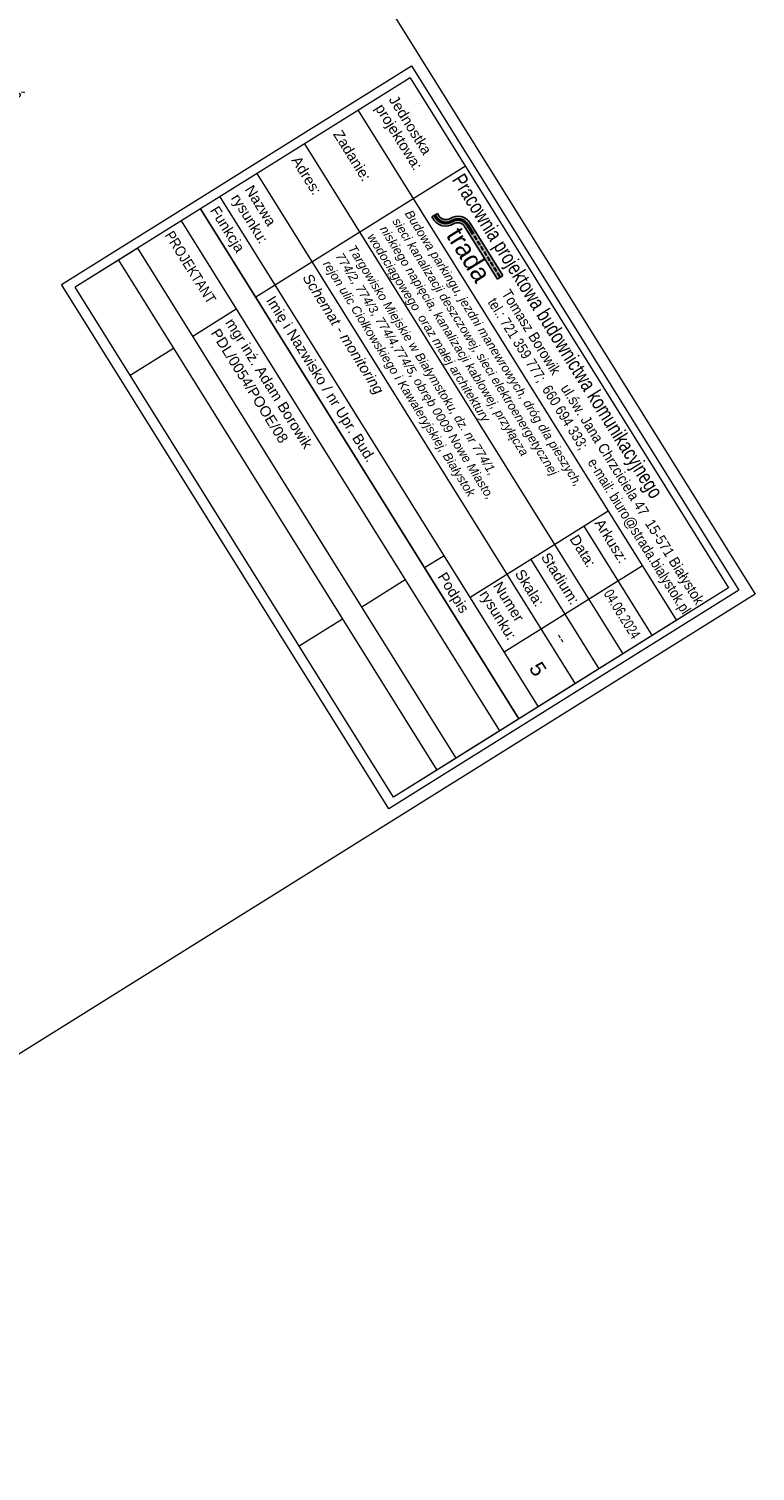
# Model space of a CAD drawing. Header units: metres. Extents: x 0 to 8443948, y 0 to 5887002.
# Tile 238 of 256: x 8443887 to 8443948, y 5886566 to 5886688. Entities that reach past the tile are written whole.
import ezdxf
from ezdxf.enums import TextEntityAlignment as Align

# ---------------------------------------------------------------- set-up
doc = ezdxf.new("R2010")
doc.units = ezdxf.units.M
doc.header["$MEASUREMENT"] = 0
doc.set_wipeout_variables(frame=1)
doc.linetypes.add('DASHED', pattern=[19.05, 12.7, -6.35])
doc.layers.get('0').update_dxf_attribs({"color": 250, "linetype": 'CONTINUOUS', "lineweight": 5})
for name, color, linetype, lineweight in [('!!!_STR_legenda', 7, 'CONTINUOUS', 13), ('!str zakres opracowania', 182, 'CONTINUOUS', 140), ('światłowód', 7, 'DASHED', 30)]:
    doc.layers.add(name, color=color, linetype=linetype, lineweight=lineweight)
doc.layers.add('tabelka', color=7, linetype='CONTINUOUS', true_color=0x999999)
doc.styles.add('Annotative', font='arial.ttf')
doc.styles.add('RAMKA', font='arial.ttf', dxfattribs={"height": 5})
doc.styles.add('romans', font='romans.shx')
doc.styles.get("Standard").update_dxf_attribs({"font": 'Working1250', "width": 0.75})
doc.styles.add('tab', font='txt')

# ---------------------------------------------------------------- blocks, each defined once
blk = doc.blocks.new('11')
at = {"layer": 'tabelka'}
h = blk.add_hatch(color=256, dxfattribs=at)
edge = h.paths.add_edge_path()
edge.add_line((33074.72, 11441.31), (33074.93, 11441.31))
edge.add_arc((33074.93, 11442.39), 1.08, 270, 360)
edge.add_arc((33076.61, 11442.39), 0.6, 90, 180, ccw=False)
edge.add_line((33076.61, 11442.99), (33081.21, 11442.99))
edge.add_line((33081.21, 11442.99), (33081.21, 11443.47))
edge.add_line((33081.21, 11443.47), (33076.61, 11443.47))
edge.add_arc((33076.61, 11442.39), 1.08, 90, 180)
edge.add_arc((33074.93, 11442.39), 0.6, 270, 360, ccw=False)
edge.add_line((33074.93, 11441.79), (33074.72, 11441.79))
edge.add_line((33074.72, 11441.79), (33074.72, 11441.31))
h = blk.add_hatch(color=255, dxfattribs=at)
h.paths.add_polyline_path([(33076.61, 11443.17), (33077.42, 11443.17), (33077.42, 11443.21), (33076.61, 11443.21, 0.414214), (33075.79, 11442.39, -0.414214), (33074.93, 11441.53), (33074.72, 11441.53), (33074.72, 11441.49), (33074.93, 11441.49, 0.414214), (33075.83, 11442.39, -0.414214)])
h.paths.add_polyline_path([(33076.61, 11443.25), (33077.42, 11443.25), (33077.42, 11443.29), (33076.61, 11443.29, 0.414214), (33075.71, 11442.39, -0.414214), (33074.93, 11441.61), (33074.72, 11441.61), (33074.72, 11441.57), (33074.93, 11441.57, 0.414214), (33075.75, 11442.39, -0.414214)])
for points in [[(33077.88, 11443.25), (33077.58, 11443.25), (33077.58, 11443.21), (33077.88, 11443.21)], [(33078.35, 11443.25), (33078.05, 11443.25), (33078.05, 11443.21), (33078.35, 11443.21)], [(33078.81, 11443.25), (33078.51, 11443.25), (33078.51, 11443.21), (33078.81, 11443.21)], [(33079.27, 11443.25), (33078.97, 11443.25), (33078.97, 11443.21), (33079.27, 11443.21)], [(33079.74, 11443.25), (33079.44, 11443.25), (33079.44, 11443.21), (33079.74, 11443.21)], [(33080.2, 11443.25), (33079.9, 11443.25), (33079.9, 11443.21), (33080.2, 11443.21)], [(33080.66, 11443.25), (33080.36, 11443.25), (33080.36, 11443.21), (33080.66, 11443.21)], [(33081.13, 11443.25), (33080.83, 11443.25), (33080.83, 11443.21), (33081.13, 11443.21)]]:
    blk.add_hatch(color=255, dxfattribs=at).paths.add_polyline_path(points)
at = {"layer": 'tabelka', "color": 255}
for p, q in [((33077.42, 11443.29), (33077.42, 11443.25)), ((33077.42, 11443.21), (33077.42, 11443.17)), ((33077.58, 11443.25), (33077.58, 11443.21))]:
    blk.add_line(p, q, dxfattribs=at)
at = {"layer": 'tabelka'}
blk.add_lwpolyline([(33074.72, 11441.31), (33074.93, 11441.31, 0.414214), (33076.01, 11442.39, -0.414214), (33076.61, 11442.99), (33081.21, 11442.99), (33081.21, 11443.47), (33076.61, 11443.47, 0.414214), (33075.53, 11442.39, -0.414214), (33074.93, 11441.79), (33074.72, 11441.79)], format="xyb", close=True, dxfattribs=at)
at = {"layer": 'tabelka', "color": 255, "linetype": 'Continuous', "ltscale": 20, "flags": 128}
for points in [[(33077.42, 11443.29), (33076.61, 11443.29, 0.414214), (33075.71, 11442.39, -0.414214), (33074.93, 11441.61), (33074.72, 11441.61)], [(33077.42, 11443.25), (33076.61, 11443.25, 0.414214), (33075.75, 11442.39, -0.414214), (33074.93, 11441.57), (33074.72, 11441.57)], [(33077.42, 11443.21), (33076.61, 11443.21, 0.414214), (33075.79, 11442.39, -0.414214), (33074.93, 11441.53), (33074.72, 11441.53)], [(33077.42, 11443.17), (33076.61, 11443.17, 0.414214), (33075.83, 11442.39, -0.414214), (33074.93, 11441.49), (33074.72, 11441.49)]]:
    blk.add_lwpolyline(points, format="xyb", dxfattribs=at)
at = {"layer": 'tabelka', "color": 255}
for points in [[(33077.58, 11443.25), (33077.88, 11443.25), (33077.88, 11443.21), (33077.58, 11443.21)], [(33078.05, 11443.25), (33078.35, 11443.25), (33078.35, 11443.21), (33078.05, 11443.21)], [(33078.51, 11443.25), (33078.81, 11443.25), (33078.81, 11443.21), (33078.51, 11443.21)], [(33078.97, 11443.25), (33079.27, 11443.25), (33079.27, 11443.21), (33078.97, 11443.21)], [(33079.44, 11443.25), (33079.74, 11443.25), (33079.74, 11443.21), (33079.44, 11443.21)], [(33079.9, 11443.25), (33080.2, 11443.25), (33080.2, 11443.21), (33079.9, 11443.21)], [(33080.36, 11443.25), (33080.66, 11443.25), (33080.66, 11443.21), (33080.36, 11443.21)], [(33080.83, 11443.25), (33081.13, 11443.25), (33081.13, 11443.21), (33080.83, 11443.21)]]:
    blk.add_lwpolyline(points, close=True, dxfattribs=at)
blk = doc.blocks.new('VBBBDFG')
at = {"layer": '!!!_STR_legenda', "lineweight": 15}
blk.add_line((16.2, 1034.4), (16.2, 1566), dxfattribs=at)
blk.add_line((16.2, 1034.4), (16.2, 1566), dxfattribs=at)
blk.add_lwpolyline([(-4905.5, -634.6), (-4905.5, 1591.7), (850.9, 1591.7), (850.9, -634.6), (-4905.5, -634.6)])
at = {"insert": (-620.5, 1213.5), "char_height": 19.8, "attachment_point": 1}
blk.add_mtext_dynamic_manual_height_columns('CCTV3 na słupie nr 17\\Pszafa wisząca nasłupowa\\P300mm x 300mm x 250mm\\Pkompletna, kompatybilna z resztą urządzeń\\Pwyposażenie między innymi w:\\P- rozłącznik izolacyjny np. FR301 40A\\P- wyłącznik nadprądowy np. S301 B 6A\\P- zasilacz \\P- przełącznik sieciowy\\P- 3x adapter gniazda RJ45\\P- przełącznica skrzynkowa \\Pświatłowodowa 2xSC', width=600.242, gutter_width=1, heights=[0], dxfattribs=at)
at = {"layer": 'światłowód', "linetype": 'Continuous', "lineweight": 30, "ltscale": 2, "style": 'romans'}
for tag, height, p in [('10', 13.4, (-4191.3, 965.3)), ('Z', 13.4, (-3196.3, 943.8)), ('S20', 13.4, (-4160.8, 916.8)), ('Z', 13.4, (-3196.3, 889.8)), ('10', 13.4, (-3575.6, 875.1)), ('S21', 13.4, (-3575.6, 837.2)), ('SŁUP19', 13.4, (-3342.8, 837.2)), ('10', 13.4, (-4427.4, 702.7)), ('S17', 13.4, (-4440.4, 655.6)), ('10', 13.4, (-4427.4, 548.4)), ('S17', 13.4, (-4440.4, 455.2)), ('10', 13.4, (-3954.1, 319.2)), ('10', 13.4, (-3888.3, 319.2)), ('10', 13.4, (-3822.5, 319.2)), ('S1', 13.4, (-3988, 270.7)), ('10', 12, (-4164.9, -218.2)), ('Z', 12, (-4164.9, -265.3)), ('10', 13.4, (-3193.6, -277.9)), ('S13', 13.4, (-3163.1, -326.4))]:
    blk.add_attdef(tag, text='', height=height, dxfattribs=at).set_placement(p, align=Align.CENTER)
for p in [(-4395.9, 757.1), (-4395.9, 472.1)]:
    blk.add_attdef('10', text='', height=13.4, rotation=90, dxfattribs=at).set_placement(p, align=Align.CENTER)
at = {"color": 0, "lineweight": 20}
blk.add_wipeout([(3.3, 1575.9), (834.7, 1575.9), (834.7, 1020.8), (3.3, 1020.8)], dxfattribs=at).dxf.layer = '!str zakres opracowania'
at = {"layer": '!!!_STR_legenda', "lineweight": 15}
for p, q in [((16.2, 1566), (824.7, 1566)), ((156.2, 1566), (156.2, 1233.4)), ((824.7, 1566), (824.7, 1133.9)), ((824.7, 1566), (824.7, 1133.9)), ((824.7, 1497.3), (824.7, 1034.4)), ((16.2, 1483.3), (824.7, 1483.3)), ((651.3, 1483.3), (651.3, 1264.2)), ((738, 1483.3), (738, 1264.2)), ((651.3, 1444.6), (824.7, 1444.6)), ((16.2, 1398.2), (651.3, 1398.2)), ((651.3, 1398.2), (824.7, 1398.2)), ((651.3, 1360.4), (824.7, 1360.4)), ((16.2, 1322.8), (824.7, 1322.8)), ((16.2, 1264.2), (824.7, 1264.2)), ((585.3, 1264.2), (585.3, 1233.4)), ((16.2, 1233.4), (824.7, 1233.4)), ((824.7, 1233.4), (16.2, 1233.4)), ((16.2, 1202.7), (824.7, 1202.7)), ((824.7, 1133.9), (16.2, 1133.9)), ((16.2, 1103.2), (824.7, 1103.2)), ((824.7, 1034.4), (16.2, 1034.4))]:
    blk.add_line(p, q, dxfattribs=at)
blk.add_lwpolyline([(3.3, 1575.9), (834.7, 1575.9), (834.7, 1020.8), (3.3, 1020.8)], close=True, dxfattribs=at)
for points in [[(16.2, 1566), (16.2, 1034.4)], [(156.2, 1202.7), (156.2, 1133.9)], [(585.3, 1202.7), (585.3, 1133.9)], [(16.2, 1133.9), (16.2, 1034.4)], [(824.7, 1133.9), (824.7, 1034.4)], [(156.2, 1103.2), (156.2, 1034.4)], [(585.3, 1103.2), (585.3, 1034.4)]]:
    blk.add_lwpolyline(points, dxfattribs=at)
at = {"layer": '!!!_STR_legenda', "lineweight": 0, "xscale": 18.11943348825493, "yscale": 18.11943151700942, "zscale": 18.11943423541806, "rotation": 359.9999999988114}
blk.add_blockref('11', (-599105, -205818.3), dxfattribs=at)
at = {"layer": '!!!_STR_legenda', "lineweight": 15}
for s, height, style, width, p in [('Pracownia projektowa budownictwa komunikacyjnego', 19.901, 'tab', 0.8, (161.8, 1540.4)), ('Jednostka', 14.06, 'RAMKA', 1, (25.2, 1525.5)), ('projektowa:', 14.057, 'RAMKA', 1, (25.2, 1503.9)), ('tel.: 721 359 777;  660 694 333;', 14.057, 'RAMKA', 0.85, (326.8, 1494.1)), ('e-mail: biuro@strada.bialystok.pl', 14.057, 'RAMKA', 0.85, (580.7, 1494.1)), ('Arkusz:', 14.06, 'RAMKA', 1, (654.9, 1458.7)), ('Zadanie:', 14.06, 'RAMKA', 1, (25.2, 1437.4)), ('Data:', 14.06, 'RAMKA', 1, (655.2, 1418.9)), ('04.06.2024', 14.06, 'RAMKA', 0.75, (741.9, 1418.9)), ('Adres:', 14.06, 'RAMKA', 1, (25.2, 1371.2)), ('Stadium:', 14.06, 'RAMKA', 1, (655.4, 1373.5)), ('Skala:', 14.06, 'RAMKA', 1, (655.7, 1331.9)), ('--', 14.36, 'RAMKA', 1, (756.1, 1332.8)), ('Nazwa ', 14.06, 'RAMKA', 1, (25.2, 1297.2)), ('Numer', 14.06, 'RAMKA', 1, (654.3, 1298.3)), ('5', 20.4, 'RAMKA', 1, (773.5, 1280.5)), ('rysunku:', 14.06, 'RAMKA', 1, (25.2, 1275.5)), ('rysunku:', 14.06, 'RAMKA', 1, (654.3, 1276.7)), ('Funkcja', 14.06, 'RAMKA', 1, (24.3, 1242.7)), ('Imię i Nazwisko / nr Upr. Bud.', 14.057, 'RAMKA', 1, (166.8, 1242.7)), ('Podpis', 14.06, 'RAMKA', 1, (604.1, 1241.7)), ('PROJEKTANT', 14.06, 'RAMKA', 0.85, (20.5, 1173.4)), ('mgr inż. Adam Borowik', 14.057, 'Annotative', 1, (163.2, 1180.2)), ('PDL/0054/POOE/08', 14.057, 'Annotative', 1, (164.7, 1156.4))]:
    blk.add_text(s, height=height, dxfattribs=dict(at, style=style, width=width)).set_placement(p)
at = {"layer": '!!!_STR_legenda', "lineweight": 15, "style": 'RAMKA', "oblique": 0.88, "width": 0.900212}
blk.add_text('Tomasz Borowik    ul.św. Jana Chrzciciela 47  15-571 Białystok', height=14.054, dxfattribs=at).set_placement((326.8, 1516.1))
at = {"layer": '!!!_STR_legenda', "lineweight": 0, "style": 'tab', "width": 1}
blk.add_text('trada', height=25.54, dxfattribs=at).set_placement((220.7, 1494))
at = {"layer": '!!!_STR_legenda', "lineweight": 15, "attachment_point": 1, "style": 'Annotative'}
for s, insert, char_height, width in [('{\\fArial|b0|i1|c238|p34;Budowa parkingu, jezdni manewrowych, dróg dla pieszych, sieci kanalizacji deszczowej, sieci elektroenergetycznej niskiego napięcia, kanalizacji kablowej, przyłącza wodociągowego  oraz małej architektury}', (166.8, 1474.6), 11.8666, 457.962), ('{\\fArial|b0|i1|c238|p34;Targowisko Miejskie w Białymstoku, dz. nr 774/1, 774/2, 774/3, 774/4,774/5, obręb 0009 Nowe Miasto, \\Prejon ulic Ciołkowskiego i Kawaleryjskiej, Białystok}', (166, 1384.9), 11.8666, 410.544), ('{\\fArial|b0|i1|c238|p34;Schemat - monitoring}', (167.1, 1314.4), 14.057, 448.034)]:
    blk.add_mtext(s, dxfattribs=dict(at, insert=insert, char_height=char_height, width=width))
blk = doc.blocks.new('122233221')
blk.add_blockref('VBBBDFG', (0, 0))

msp = doc.modelspace()

# ---------------------------------------------------------------- block references
at = {"xscale": 0.06288304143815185, "yscale": 0.06288304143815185, "zscale": 0.06288304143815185, "rotation": 301.977755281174}
msp.add_blockref('122233221', (8443834.8, 5886632.117), dxfattribs=at)

doc.saveas('drawing.dxf')
